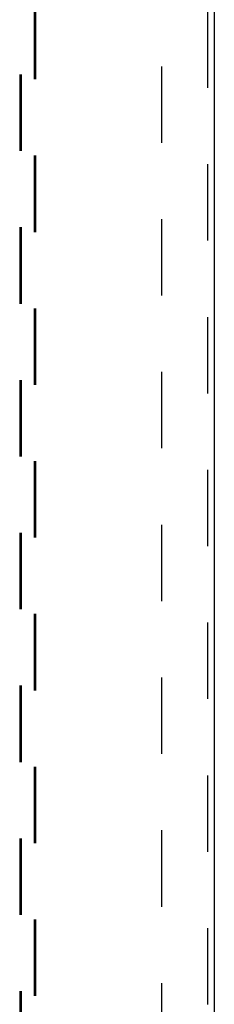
# Model space of a CAD drawing. Header units: inches. Extents: x 0 to 214, y 0 to 139.
# Tile 93 of 147: x 61.65 to 64.65, y 71.98 to 87.17. Entities that reach past the tile are written whole.
import ezdxf

# ---------------------------------------------------------------- set-up
doc = ezdxf.new("R2010")
doc.units = ezdxf.units.IN
doc.header["$LTSCALE"] = 11.786071
doc.header["$MEASUREMENT"] = 0
doc.linetypes.add('HIDDEN', pattern=[0.2, 0.1, -0.1])
doc.layers.add('DEFAULT_2', color=8, linetype='HIDDEN')
doc.layers.add('SECONDARY_OR_LEFT_DOOR_ASSEMBLY', color=7, linetype='CONTINUOUS')

msp = doc.modelspace()

# ---------------------------------------------------------------- linework, layer by layer
at = {"layer": 'DEFAULT_2', "color": 8, "linetype": 'HIDDEN'}
msp.add_line((63.841, 95.876), (63.841, 39.279), dxfattribs=at)
at = {"layer": 'SECONDARY_OR_LEFT_DOOR_ASSEMBLY', "color": 8, "linetype": 'HIDDEN'}
for p, q in [((64.55, 96.723), (64.55, 38.431)), ((61.654, 95.75), (61.654, 69.748)), ((61.674, 95.75), (61.674, 69.748)), ((61.884, 69.748), (61.884, 95.75)), ((61.904, 69.748), (61.904, 95.75))]:
    msp.add_line(p, q, dxfattribs=at)
at = {"layer": 'SECONDARY_OR_LEFT_DOOR_ASSEMBLY', "color": 3, "linetype": 'Continuous'}
msp.add_line((64.654, 96.723), (64.654, 38.431), dxfattribs=at)

doc.saveas('drawing.dxf')
